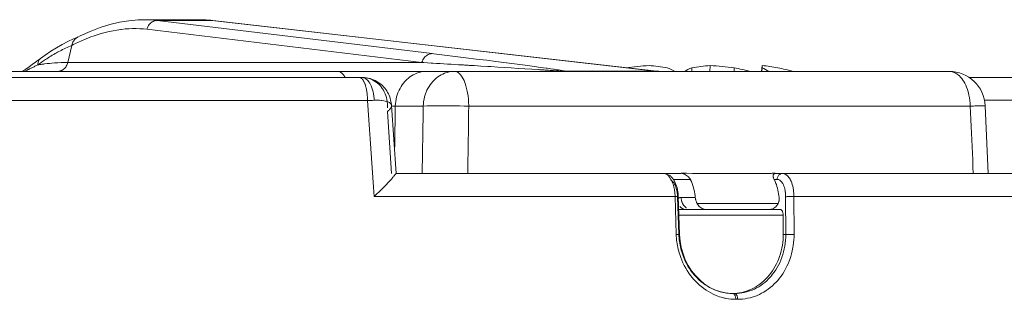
# Model space of a CAD drawing. Header units: inches. Extents: x 0 to 210, y -297 to 0.
# Tile 64 of 76: x 104.59 to 112.78, y -124.63 to -122.3. Entities that reach past the tile are written whole.
import ezdxf

# ---------------------------------------------------------------- set-up
doc = ezdxf.new("R2010")
doc.units = ezdxf.units.IN
doc.header["$MEASUREMENT"] = 0
doc.layers.add('Lag 4', color=7, linetype='Continuous')

msp = doc.modelspace()

# ---------------------------------------------------------------- linework, layer by layer
at = {"layer": 'Lag 4', "color": 7, "lineweight": 9, "true_color": 0xffffff}
for points in [[(105.6265, -122.2973), (105.5716, -122.2988), (105.494, -122.3059), (105.415, -122.3191), (105.3348, -122.3383), (105.2536, -122.3636), (105.1713, -122.3949), (105.0882, -122.4324)], [(105.1969, -122.434), (105.23, -122.4229), (105.2636, -122.4126), (105.2968, -122.4036), (105.3296, -122.3957), (105.3619, -122.389), (105.3939, -122.3834), (105.4254, -122.3789), (105.4318, -122.3781), (105.4631, -122.3749), (105.4941, -122.3727), (105.5248, -122.3716), (105.555, -122.3715), (105.5849, -122.3725), (105.6143, -122.3745), (105.6432, -122.3775)], [(105.6258, -122.2973), (106.0752, -122.2973)], [(105.7302, -122.3035), (105.7216, -122.304), (105.7128, -122.3056), (105.7039, -122.3082), (105.6951, -122.3119), (105.6866, -122.3165), (105.6839, -122.3183), (105.6761, -122.3241), (105.6691, -122.3307), (105.6626, -122.3381), (105.6567, -122.3465), (105.6515, -122.3556), (105.6472, -122.3653), (105.6438, -122.3756), (105.6432, -122.3775)], [(105.7302, -122.3035), (106.1824, -122.3035)], [(105.7302, -122.3035), (108.0179, -122.58)], [(106.0852, -122.2973), (106.0752, -122.2973)], [(106.1241, -122.2985), (106.0852, -122.2973)], [(106.191, -122.304), (106.1633, -122.3012), (106.1241, -122.2985)], [(106.1824, -122.3035), (106.191, -122.304)], [(109.8861, -122.7273), (106.1824, -122.3035)], [(106.191, -122.304), (109.8715, -122.7251)], [(105.0185, -122.5111), (105.0188, -122.5098), (105.0213, -122.5013), (105.0244, -122.4929), (105.0281, -122.4848), (105.0324, -122.477), (105.0374, -122.4696), (105.0422, -122.4636), (105.0483, -122.457), (105.0551, -122.4511), (105.0623, -122.4459), (105.07, -122.4415)], [(105.0756, -122.4389), (105.0325, -122.4573)], [(105.0882, -122.4324), (105.0695, -122.4417)], [(105.6432, -122.3775), (107.9309, -122.654)], [(104.8906, -122.5315), (104.8441, -122.5606)], [(104.9375, -122.5046), (104.8906, -122.5315)], [(104.8918, -122.5728), (104.8985, -122.5691), (104.9108, -122.5624), (104.9233, -122.5558), (104.9291, -122.5528), (104.9416, -122.5464), (104.9542, -122.5401), (104.967, -122.534), (104.9798, -122.528), (104.9926, -122.5222), (105.0055, -122.5166), (105.0185, -122.5111)], [(104.9848, -122.4798), (104.9375, -122.5046)], [(105.0325, -122.4573), (104.9848, -122.4798)], [(104.9852, -122.654), (105.0185, -122.5111)], [(104.8441, -122.5606), (104.798, -122.5917), (104.7573, -122.6213)], [(108.0179, -122.58), (108.0093, -122.5806), (108.0005, -122.5821), (107.9916, -122.5847), (107.9828, -122.5884), (107.9743, -122.5931), (107.9716, -122.5948), (107.9638, -122.6006), (107.9568, -122.6072), (107.9503, -122.6147), (107.9444, -122.623), (107.9392, -122.6321), (107.9349, -122.6419), (107.9315, -122.6521), (107.9309, -122.654)], [(108.0179, -122.58), (108.0305, -122.5816), (108.1188, -122.5923), (108.2071, -122.6031), (108.2953, -122.614), (108.3836, -122.6249), (108.4718, -122.6359), (108.5475, -122.6455), (108.6357, -122.6567), (108.7238, -122.6681), (108.812, -122.6798), (108.9001, -122.6918)], [(104.6896, -122.6714), (104.6635, -122.69), (104.6365, -122.7086)], [(104.6631, -122.7091), (104.6664, -122.7075), (104.6724, -122.7046), (104.6783, -122.7017), (104.681, -122.7004), (104.6869, -122.6975), (104.6929, -122.6946), (104.6988, -122.6917), (104.7048, -122.6888), (104.7108, -122.6859), (104.7167, -122.683), (104.7227, -122.6802)], [(104.7163, -122.6518), (104.6896, -122.6714)], [(104.7574, -122.6212), (104.7163, -122.6518)], [(104.7573, -122.6213), (104.7542, -122.6239), (104.7502, -122.628), (104.7466, -122.6327), (104.7437, -122.6377), (104.7413, -122.6431), (104.7406, -122.6447), (104.739, -122.6503), (104.7379, -122.656), (104.7373, -122.6618), (104.7371, -122.6676), (104.7374, -122.6733)], [(104.9378, -122.7187), (104.9439, -122.7151), (104.9506, -122.7103), (104.9568, -122.7049), (104.9625, -122.6989), (104.9677, -122.6924), (104.9684, -122.6914), (104.9729, -122.6845), (104.9769, -122.6772), (104.9802, -122.6697), (104.983, -122.6619), (104.9852, -122.654)], [(104.9852, -122.654), (107.9309, -122.654)], [(107.9309, -122.654), (107.9466, -122.6549), (107.9772, -122.6568), (108.0078, -122.6586), (108.0228, -122.6595), (108.0534, -122.6613), (108.084, -122.6632), (108.1146, -122.665), (108.1452, -122.6668), (108.1758, -122.6687), (108.2064, -122.6705), (108.237, -122.6724)], [(108.237, -122.6724), (108.2468, -122.6729), (108.2566, -122.6735), (108.2664, -122.6741), (108.2762, -122.6747), (108.286, -122.6753), (108.2958, -122.6759), (108.3056, -122.6765), (108.3154, -122.6771), (108.3252, -122.6777), (108.335, -122.6783)], [(108.335, -122.6783), (108.3658, -122.6801), (108.4224, -122.6836), (108.479, -122.687), (108.5048, -122.6886), (108.5615, -122.6921), (108.618, -122.6955), (108.6746, -122.699), (108.7313, -122.7026), (108.7879, -122.7061), (108.8444, -122.7097), (108.9011, -122.7133)], [(108.9001, -122.6918), (108.9204, -122.6945), (108.9424, -122.6976), (108.9644, -122.7007), (108.9735, -122.702), (108.9955, -122.7052), (109.0038, -122.7064), (109.0258, -122.7097), (109.0328, -122.7108), (109.0547, -122.7142), (109.0686, -122.7164), (109.0818, -122.7186), (109.0943, -122.7208), (109.1055, -122.723), (109.1105, -122.7241), (109.1148, -122.7252), (109.118, -122.7263), (109.119, -122.7267), (109.1194, -122.7273)], [(110.1769, -122.6983), (110.1756, -122.7281)], [(110.3287, -122.6791), (110.3267, -122.7281)], [(110.529, -122.6983), (110.5277, -122.7281)], [(110.7615, -122.6791), (110.7559, -122.7281)], [(110.7618, -122.6983), (110.7583, -122.7281)], [(110.7615, -122.6791), (110.7616, -122.681), (110.7617, -122.6829), (110.7617, -122.6829), (110.7618, -122.6849), (110.7618, -122.6868), (110.7618, -122.6887), (110.7618, -122.6906), (110.7618, -122.6926), (110.7618, -122.6945), (110.7618, -122.6964), (110.7618, -122.6983)], [(99.3532, -122.7781), (107.4283, -122.7781)], [(103.2268, -122.7281), (112.3177, -122.7281)], [(104.6365, -122.7086), (104.6101, -122.726)], [(104.6101, -122.726), (104.6101, -122.726)], [(104.648, -122.7166), (104.6495, -122.7159), (104.651, -122.7151), (104.6525, -122.7144), (104.654, -122.7136), (104.6556, -122.7129), (104.6571, -122.7121), (104.6586, -122.7114), (104.6601, -122.7106), (104.6616, -122.7099), (104.6631, -122.7091)], [(104.901, -122.7281), (104.9048, -122.728), (104.9086, -122.7277), (104.9124, -122.7272), (104.9162, -122.7265), (104.92, -122.7256), (104.9237, -122.7246), (104.9273, -122.7234), (104.9309, -122.722), (104.9344, -122.7204), (104.9378, -122.7187)], [(107.2319, -122.7281), (107.2379, -122.7286), (107.2441, -122.7302), (107.2506, -122.7328), (107.2573, -122.7366), (107.263, -122.7408), (107.2671, -122.7443), (107.2727, -122.7501), (107.2777, -122.7563), (107.2785, -122.7573), (107.2832, -122.7639), (107.2875, -122.7706), (107.2915, -122.7776)], [(107.4099, -122.7781), (107.4145, -122.7786), (107.4194, -122.7802), (107.4244, -122.7828), (107.4297, -122.7867), (107.4343, -122.7911), (107.4382, -122.7957), (107.4425, -122.8019), (107.4462, -122.8083), (107.448, -122.8117), (107.4513, -122.8184), (107.4543, -122.8253), (107.457, -122.8323)], [(107.5554, -122.8114), (107.5423, -122.8044), (107.5287, -122.7981), (107.5146, -122.7927), (107.5, -122.788), (107.485, -122.7842), (107.4696, -122.7813), (107.4539, -122.7793), (107.4378, -122.7783), (107.4283, -122.7781)], [(107.4283, -122.7781), (107.4295, -122.7781), (107.4338, -122.7784), (107.438, -122.779), (107.441, -122.7796), (107.4451, -122.7807), (107.4491, -122.7821), (107.4531, -122.7837), (107.4569, -122.7856), (107.4607, -122.7877), (107.4643, -122.7901), (107.4677, -122.7926)], [(107.9711, -122.7281), (107.956, -122.7286), (107.9407, -122.7302), (107.9253, -122.7328), (107.91, -122.7365), (107.8949, -122.7412), (107.8877, -122.7438), (107.8732, -122.75), (107.8591, -122.757), (107.8453, -122.7651), (107.8318, -122.7742), (107.8188, -122.7843), (107.8062, -122.7953), (107.7942, -122.8072), (107.7895, -122.8123), (107.7784, -122.8254), (107.7679, -122.8393), (107.7582, -122.854), (107.7493, -122.8694), (107.7411, -122.8854), (107.7338, -122.9021), (107.7323, -122.9061), (107.7261, -122.9234), (107.7209, -122.9412), (107.7166, -122.9595), (107.7133, -122.978), (107.7111, -122.9968), (107.7099, -123.0156), (107.7098, -123.0177)], [(108.2033, -122.7281), (108.1882, -122.7286), (108.1728, -122.7302), (108.1575, -122.7328), (108.1422, -122.7365), (108.1271, -122.7412), (108.1199, -122.7438), (108.1053, -122.75), (108.0913, -122.757), (108.0775, -122.7651), (108.064, -122.7742), (108.051, -122.7843), (108.0384, -122.7953), (108.0264, -122.8072), (108.0217, -122.8123), (108.0106, -122.8254), (108.0001, -122.8393), (107.9904, -122.854), (107.9815, -122.8694), (107.9733, -122.8854), (107.966, -122.9021), (107.9644, -122.9061), (107.9583, -122.9234), (107.9531, -122.9412), (107.9488, -122.9595), (107.9455, -122.978), (107.9433, -122.9968), (107.9421, -123.0157), (107.942, -123.0177)], [(108.2033, -122.7281), (108.2099, -122.7286), (108.2168, -122.7302), (108.2239, -122.7328), (108.2257, -122.7336), (108.2326, -122.7376), (108.2395, -122.7426), (108.2464, -122.749), (108.2474, -122.75), (108.2546, -122.7581), (108.2617, -122.7676), (108.2674, -122.7765), (108.2746, -122.7893), (108.2814, -122.8037), (108.2851, -122.8123), (108.2918, -122.8301), (108.2979, -122.849), (108.3033, -122.8694), (108.3082, -122.8916), (108.3109, -122.9061), (108.3149, -122.9319), (108.3178, -122.9584), (108.3199, -122.9855), (108.3209, -123.0132), (108.321, -123.0177)], [(108.9011, -122.7133), (108.9052, -122.7136), (108.913, -122.7141), (108.9209, -122.7146), (108.9246, -122.7148), (108.9324, -122.7153), (108.9403, -122.7158), (108.9482, -122.7163), (108.956, -122.7168), (108.9639, -122.7174), (108.9717, -122.7179), (108.9796, -122.7184)], [(108.9796, -122.7184), (108.9842, -122.7187), (108.997, -122.7195), (109.0099, -122.7204), (109.0227, -122.7212), (109.0356, -122.7221), (109.0484, -122.723), (109.055, -122.7235), (109.0678, -122.7244), (109.0807, -122.7253), (109.0822, -122.7254), (109.0951, -122.7264), (109.1079, -122.7276)], [(109.8861, -122.7273), (109.1194, -122.7273)], [(109.8731, -122.7253), (109.869, -122.7248)], [(109.8715, -122.7251), (109.8718, -122.7252), (109.8733, -122.7253), (109.8747, -122.7255), (109.8763, -122.7257), (109.8763, -122.7257), (109.8778, -122.7259), (109.8793, -122.7261), (109.8807, -122.7262), (109.8814, -122.7263), (109.8827, -122.7265), (109.8846, -122.7268), (109.8858, -122.727), (109.8862, -122.7271), (109.8861, -122.7273)], [(109.9232, -122.7281), (109.9196, -122.7281), (109.9173, -122.728), (109.915, -122.728), (109.9126, -122.7279), (109.9103, -122.7279), (109.9079, -122.7278), (109.9055, -122.7277), (109.9031, -122.7276), (109.9007, -122.7275), (109.8983, -122.7273), (109.8958, -122.7272), (109.8933, -122.727), (109.8908, -122.7269), (109.8882, -122.7267), (109.8857, -122.7265), (109.8832, -122.7263), (109.8807, -122.7261), (109.8781, -122.7258), (109.8756, -122.7256), (109.8731, -122.7253)], [(112.3177, -122.7281), (112.3277, -122.7286), (112.338, -122.7302), (112.3483, -122.7328), (112.351, -122.7336), (112.3611, -122.7376), (112.3711, -122.7425), (112.3812, -122.7486), (112.3831, -122.75), (112.393, -122.7574), (112.4026, -122.766), (112.4122, -122.7758), (112.4129, -122.7765), (112.4222, -122.7878), (112.4313, -122.8002), (112.4391, -122.8123), (112.4475, -122.8273), (112.4554, -122.8433), (112.4626, -122.8604), (112.4692, -122.8785), (112.4751, -122.8979), (112.4773, -122.9061), (112.4822, -122.9272), (112.4862, -122.9488), (112.4892, -122.9709), (112.4912, -122.9935), (112.4923, -123.0165), (112.4923, -123.0177)], [(112.4824, -122.7781), (116.3884, -122.7781)], [(107.457, -122.8323), (107.4578, -122.8346), (107.4606, -122.843), (107.4632, -122.8516), (107.4649, -122.8578), (107.467, -122.8664), (107.4689, -122.8752), (107.4706, -122.8839), (107.4721, -122.8927), (107.4735, -122.9015), (107.4747, -122.9103), (107.4757, -122.9192)], [(107.4677, -122.7926), (107.4755, -122.7991), (107.4829, -122.8067), (107.49, -122.8155), (107.4967, -122.8254), (107.5031, -122.8367), (107.5092, -122.8494), (107.5149, -122.8637), (107.5154, -122.8651), (107.5208, -122.8814), (107.5252, -122.8983), (107.5287, -122.9158), (107.5314, -122.9341), (107.5331, -122.9531), (107.5338, -122.9689)], [(107.4791, -122.7844), (107.4931, -122.7885), (107.5069, -122.7936), (107.5205, -122.7997), (107.5243, -122.8016), (107.5372, -122.8089), (107.5495, -122.817), (107.5611, -122.826), (107.5722, -122.8358), (107.5827, -122.8465), (107.5925, -122.8579), (107.6014, -122.8701), (107.6033, -122.8729), (107.6112, -122.8857), (107.6185, -122.8994), (107.6249, -122.9139), (107.6307, -122.9292), (107.6355, -122.9452), (107.6359, -122.9464), (107.6398, -122.9631), (107.6428, -122.9804), (107.6448, -122.9981), (107.6459, -123.0163), (107.6459, -123.0308)], [(107.646, -122.9027), (107.6388, -122.8907), (107.6308, -122.8791), (107.6221, -122.8678), (107.6127, -122.857), (107.6025, -122.8466), (107.5916, -122.8368), (107.5802, -122.8277), (107.5681, -122.8192), (107.5554, -122.8114)], [(107.4757, -122.9192), (107.4759, -122.9221), (107.4764, -122.9272), (107.4769, -122.9324), (107.4773, -122.9376), (107.4776, -122.9428), (107.4779, -122.948), (107.4782, -122.9532), (107.4784, -122.9584), (107.4784, -122.9607), (107.4786, -122.9659), (107.4787, -122.9711)], [(107.6782, -123.0121), (107.6775, -123.0038), (107.676, -122.9911), (107.6738, -122.9783), (107.671, -122.9655), (107.6674, -122.9527), (107.6632, -122.94), (107.6582, -122.9274), (107.6525, -122.9149), (107.646, -122.9027)], [(104.009, -122.9711), (107.4787, -122.9711)], [(107.5328, -123.7711), (107.5274, -123.6911), (107.522, -123.6111), (107.5166, -123.5311), (107.5112, -123.4511), (107.5057, -123.3711), (107.5003, -123.2911), (107.4949, -123.2111), (107.4895, -123.1311), (107.4841, -123.0511), (107.4787, -122.9711)], [(107.5338, -122.9689), (107.5452, -122.9686), (107.5613, -122.9685), (107.5774, -122.9689), (107.5934, -122.9699), (107.5975, -122.9703), (107.6131, -122.9723), (107.6267, -122.9748), (107.6389, -122.978), (107.647, -122.9808), (107.6555, -122.9844), (107.6621, -122.9882), (107.6676, -122.9923), (107.6683, -122.993), (107.6723, -122.9972), (107.6752, -123.0015), (107.6755, -123.0021), (107.6774, -123.007), (107.6782, -123.0118)], [(107.6782, -123.0119), (107.678, -123.017), (107.6768, -123.0224), (107.6746, -123.0282), (107.6735, -123.0303), (107.6701, -123.0359), (107.6665, -123.0408), (107.6625, -123.0456), (107.6581, -123.0501), (107.6535, -123.0544), (107.6488, -123.0585), (107.644, -123.0624)], [(107.6782, -123.0118), (107.7161, -123.5781)], [(107.7078, -123.1473), (107.7098, -123.0177)], [(107.7098, -123.0177), (107.942, -123.0177)], [(107.942, -123.0177), (107.9411, -123.0737), (107.9403, -123.1297), (107.9395, -123.1858), (107.9386, -123.2418), (107.9378, -123.2979), (107.9369, -123.3539), (107.9361, -123.41), (107.9352, -123.466), (107.9344, -123.5221), (107.9335, -123.5781)], [(107.942, -123.0177), (107.9749, -123.016), (108.0118, -123.015), (108.0311, -123.0146), (108.069, -123.0142), (108.1069, -123.0141), (108.1315, -123.0141), (108.1694, -123.0144), (108.2073, -123.0148), (108.2452, -123.0155), (108.2831, -123.0165), (108.321, -123.0177)], [(108.321, -123.0177), (108.3201, -123.0737), (108.3193, -123.1297), (108.3184, -123.1858), (108.3175, -123.2418), (108.3167, -123.2979), (108.3158, -123.3539), (108.3149, -123.41), (108.3141, -123.466), (108.3132, -123.5221), (108.3123, -123.5781)], [(108.321, -123.0177), (112.4923, -123.0177)], [(112.4923, -123.0177), (112.4948, -123.0176), (112.5073, -123.0171), (112.5198, -123.0166), (112.532, -123.0162), (112.5445, -123.0157), (112.5537, -123.0154), (112.5662, -123.015), (112.5717, -123.0149), (112.5842, -123.0145), (112.5861, -123.0145), (112.5986, -123.0142), (112.6089, -123.0141), (112.6126, -123.0141), (112.6152, -123.0141), (112.6168, -123.0142), (112.617, -123.0142), (112.6173, -123.0144)], [(112.4923, -123.0177), (112.4949, -123.0737), (112.4975, -123.1297), (112.5001, -123.1858), (112.5026, -123.2418), (112.5052, -123.2979), (112.5078, -123.3539), (112.5104, -123.41), (112.513, -123.466), (112.5156, -123.5221), (112.5181, -123.5781)], [(112.6111, -122.9677), (112.9244, -122.9677)], [(112.6432, -123.5781), (112.6174, -123.0144)], [(107.644, -123.0624), (107.6785, -123.5781)], [(107.7039, -123.3963), (107.7043, -123.3714), (107.7047, -123.3465), (107.7051, -123.3216), (107.7055, -123.2967), (107.7058, -123.2718), (107.7062, -123.2469), (107.7066, -123.222), (107.707, -123.1971), (107.7074, -123.1722), (107.7078, -123.1473)], [(107.7161, -123.5781), (107.7158, -123.5784), (107.7151, -123.5794), (107.7139, -123.581), (107.7122, -123.5831), (107.7076, -123.5889), (107.7066, -123.5902), (107.7014, -123.5966), (107.699, -123.5995), (107.6937, -123.6058), (107.6901, -123.6101), (107.6848, -123.6163), (107.6797, -123.6221), (107.6743, -123.6283), (107.6688, -123.6344), (107.6634, -123.6404)], [(107.7161, -123.5781), (108.3123, -123.5781)], [(108.3123, -123.5781), (109.6993, -123.5781)], [(109.6993, -123.5781), (109.9311, -123.5781)], [(109.9311, -123.5781), (110.0859, -123.5781)], [(109.9516, -123.5798), (109.9504, -123.5795), (109.9492, -123.5792), (109.948, -123.579), (109.9467, -123.5787), (109.9455, -123.5785), (109.9443, -123.5784), (109.943, -123.5783), (109.9418, -123.5782), (109.9405, -123.5781), (109.9393, -123.5781)], [(109.9972, -123.6179), (109.9941, -123.6134), (109.9905, -123.6086), (109.9867, -123.6039), (109.9863, -123.6035), (109.9822, -123.599), (109.9777, -123.5948), (109.973, -123.5908), (109.968, -123.5873), (109.9628, -123.5842), (109.9573, -123.5817), (109.9516, -123.5798)], [(110.0132, -123.6148), (110.0132, -123.6147), (110.0085, -123.6097), (110.0035, -123.6048), (109.9983, -123.6003), (109.9929, -123.5961), (109.9871, -123.5922), (109.9812, -123.5888), (109.975, -123.5858), (109.9685, -123.5832), (109.962, -123.5812), (109.9552, -123.5796)], [(110.0867, -123.5768), (110.1243, -123.5769), (110.1337, -123.577), (110.181, -123.5774), (110.2004, -123.5776), (110.2753, -123.5782), (110.332, -123.5785), (110.4069, -123.5788), (110.4818, -123.5789), (110.5568, -123.5788), (110.6114, -123.5786), (110.6863, -123.5782), (110.7612, -123.5777), (110.8362, -123.5771)], [(110.0867, -123.5768), (110.0941, -123.5782), (110.1033, -123.5806), (110.1124, -123.5837), (110.116, -123.5852), (110.1248, -123.5895), (110.1333, -123.5945), (110.1412, -123.6002), (110.1486, -123.6066), (110.1551, -123.6135), (110.1604, -123.6207), (110.1647, -123.6281)], [(110.8619, -123.6281), (110.8616, -123.6275), (110.8592, -123.6223), (110.8571, -123.617), (110.8553, -123.6116), (110.8545, -123.6086), (110.8534, -123.603), (110.8529, -123.5973), (110.853, -123.5933), (110.8539, -123.5891), (110.8554, -123.5857), (110.8577, -123.5829), (110.8611, -123.5803), (110.8655, -123.5782), (110.8656, -123.5781)], [(110.8619, -123.5781), (110.9304, -123.5781)], [(110.8656, -123.5781), (110.8661, -123.578), (110.8665, -123.5778), (110.867, -123.5777), (110.8674, -123.5775), (110.8678, -123.5774), (110.8683, -123.5773), (110.8687, -123.5771), (110.8692, -123.577), (110.8696, -123.5769), (110.8701, -123.5768)], [(110.9304, -123.5781), (110.9244, -123.5786), (110.9183, -123.5802), (110.9133, -123.5822), (110.9078, -123.5854), (110.9027, -123.5894), (110.9017, -123.5904), (110.8975, -123.5952), (110.8939, -123.6005), (110.8911, -123.6062), (110.889, -123.6122), (110.8875, -123.6183)], [(110.9304, -123.5781), (112.9289, -123.5781)], [(110.9304, -123.5781), (110.937, -123.5786), (110.9439, -123.5802), (110.951, -123.5828), (110.9583, -123.5866), (110.9655, -123.5915), (110.967, -123.5927), (110.9738, -123.5988), (110.9782, -123.6035), (110.9839, -123.6106), (110.9891, -123.6182), (110.9937, -123.6262), (110.998, -123.6343)], [(107.6634, -123.6404), (107.6608, -123.6432), (107.6483, -123.6568), (107.6357, -123.6702), (107.6255, -123.6809), (107.6126, -123.6942), (107.5996, -123.7073), (107.5865, -123.7203), (107.5732, -123.7332), (107.5599, -123.746), (107.5464, -123.7586), (107.5328, -123.7711)], [(110.0329, -123.7211), (110.0315, -123.7127), (110.0294, -123.7019), (110.027, -123.6912), (110.0264, -123.6888), (110.0236, -123.6782), (110.0204, -123.6676), (110.0167, -123.6572), (110.0126, -123.647), (110.008, -123.637), (110.0029, -123.6273), (109.9972, -123.6179)], [(110.0019, -123.6324), (110.0028, -123.6329), (110.0037, -123.6334), (110.0046, -123.634), (110.0056, -123.6345), (110.0064, -123.6351), (110.0073, -123.6358), (110.0082, -123.6364), (110.009, -123.637), (110.0098, -123.6377), (110.0107, -123.6383)], [(110.0107, -123.6383), (110.0169, -123.6442), (110.0228, -123.6511), (110.0285, -123.6592), (110.0327, -123.6664), (110.0375, -123.6761), (110.0402, -123.6823), (110.044, -123.6923), (110.0473, -123.7024), (110.05, -123.7127), (110.0523, -123.723), (110.0543, -123.7334)], [(110.0359, -123.6492), (110.0349, -123.6471), (110.0329, -123.6435), (110.0309, -123.6399), (110.03, -123.6383), (110.0279, -123.6348), (110.0256, -123.6313), (110.0233, -123.6279), (110.0209, -123.6245), (110.0184, -123.6212), (110.0159, -123.618), (110.0132, -123.6148)], [(110.0233, -123.6281), (110.1647, -123.6281)], [(110.0585, -123.7185), (110.0576, -123.714), (110.0561, -123.7069), (110.0544, -123.6998), (110.0537, -123.6971), (110.0518, -123.69), (110.0496, -123.683), (110.0473, -123.6761), (110.0448, -123.6692), (110.0421, -123.6624), (110.0391, -123.6558), (110.0359, -123.6492)], [(110.1647, -123.6281), (110.1666, -123.632), (110.1731, -123.6461), (110.1789, -123.6606), (110.1827, -123.6713), (110.1875, -123.6861), (110.1918, -123.7011), (110.1955, -123.7163), (110.1988, -123.7316), (110.2015, -123.747), (110.2038, -123.7625), (110.2057, -123.778)], [(110.8619, -123.6273), (110.8867, -123.6273)], [(110.8619, -123.6281), (110.8638, -123.6319), (110.8702, -123.6461), (110.876, -123.6606), (110.8799, -123.6713), (110.8847, -123.6861), (110.8889, -123.7011), (110.8927, -123.7163), (110.8959, -123.7316), (110.8987, -123.747), (110.901, -123.7625), (110.9029, -123.778)], [(110.8963, -123.6286), (110.8954, -123.6283), (110.8944, -123.6281), (110.8935, -123.6279), (110.8925, -123.6277), (110.8915, -123.6276), (110.8906, -123.6275), (110.8896, -123.6274), (110.8886, -123.6273), (110.8876, -123.6273), (110.8867, -123.6273)], [(110.9547, -123.7334), (110.9544, -123.7313), (110.9523, -123.719), (110.9497, -123.7068), (110.9465, -123.6948), (110.943, -123.6844), (110.9384, -123.6732), (110.9332, -123.6629), (110.9311, -123.6592), (110.9255, -123.6509), (110.9198, -123.644), (110.914, -123.6384), (110.9082, -123.634), (110.9023, -123.6308), (110.8963, -123.6286)], [(110.998, -123.6343), (111.002, -123.643), (111.0073, -123.656), (111.0118, -123.6694), (111.0156, -123.683), (111.0187, -123.6968), (111.0196, -123.7011), (111.022, -123.715), (111.0238, -123.729), (111.0251, -123.743), (111.026, -123.7571), (111.0263, -123.7711)], [(107.5328, -123.7711), (110.0399, -123.7711)], [(110.0373, -123.7711), (110.0376, -123.7711), (110.0403, -123.7711), (110.043, -123.771), (110.0457, -123.771), (110.0484, -123.771), (110.0489, -123.771), (110.0516, -123.7709), (110.0543, -123.7709), (110.057, -123.7709), (110.0574, -123.7709), (110.0601, -123.771), (110.0624, -123.771), (110.0638, -123.7711), (110.0639, -123.7711), (110.0642, -123.7713)], [(110.0373, -123.7711), (110.0476, -124.086)], [(110.0642, -123.7713), (110.0639, -123.7714), (110.0638, -123.7714), (110.0632, -123.7715), (110.0626, -123.7716), (110.0624, -123.7716), (110.0618, -123.7717), (110.0612, -123.7718), (110.0606, -123.7718), (110.0599, -123.7719), (110.0593, -123.7719), (110.0586, -123.772), (110.058, -123.772)], [(110.0682, -124.0868), (110.058, -123.772)], [(110.0642, -123.7713), (110.0744, -124.0861)], [(110.0646, -123.7836), (110.0664, -123.7828), (110.0681, -123.782), (110.0699, -123.7813), (110.0717, -123.7807), (110.0735, -123.7801), (110.0754, -123.7796), (110.0772, -123.7791), (110.0791, -123.7787), (110.081, -123.7784), (110.0829, -123.7782)], [(110.0878, -123.778), (110.2057, -123.778)], [(110.0878, -123.778), (110.0879, -123.7831), (110.0883, -123.7883), (110.0889, -123.7934), (110.0897, -123.7985), (110.0908, -123.8036), (110.0921, -123.8087), (110.0936, -123.8136), (110.0953, -123.8185), (110.0973, -123.8233), (110.0995, -123.8279)], [(110.0995, -123.8279), (110.1006, -123.8302), (110.1018, -123.8324), (110.1031, -123.8345), (110.1044, -123.8366), (110.1058, -123.8387), (110.1072, -123.8408), (110.1086, -123.8428), (110.1102, -123.8448), (110.1117, -123.8468), (110.1133, -123.8487)], [(110.2057, -123.778), (110.2064, -123.7832), (110.2072, -123.7884), (110.2083, -123.7936), (110.2095, -123.7987), (110.2109, -123.8038), (110.2125, -123.8089), (110.2143, -123.8138), (110.2163, -123.8187), (110.2185, -123.8235), (110.2209, -123.8282)], [(110.2209, -123.8282), (110.8944, -123.8282)], [(110.2209, -123.8282), (110.2217, -123.8298), (110.2267, -123.8379), (110.2324, -123.8456), (110.2389, -123.8527), (110.246, -123.8591), (110.2536, -123.8646), (110.2618, -123.8693), (110.2625, -123.8696), (110.2711, -123.8733), (110.28, -123.8759), (110.2888, -123.8774), (110.2974, -123.8779)], [(110.8203, -123.8779), (110.8271, -123.8776), (110.8347, -123.8765), (110.8422, -123.8747), (110.8494, -123.8721), (110.8564, -123.8688), (110.8572, -123.8684), (110.8637, -123.8644), (110.8699, -123.8598), (110.8756, -123.8547), (110.8808, -123.8491), (110.8856, -123.8431)], [(110.9003, -123.8123), (110.9012, -123.8089), (110.9019, -123.8056), (110.9024, -123.8021), (110.9029, -123.7987), (110.9032, -123.7952), (110.9034, -123.7918), (110.9035, -123.7883), (110.9034, -123.7848), (110.9032, -123.7814), (110.9029, -123.778)], [(111.0263, -123.7711), (111.0224, -123.7711), (111.0154, -123.771), (111.0085, -123.7709), (111.0016, -123.7709), (110.9947, -123.771), (110.9878, -123.771), (110.9848, -123.771), (110.9779, -123.7711), (110.971, -123.7713), (110.9641, -123.7716), (110.9572, -123.772)], [(110.9572, -123.772), (110.9578, -124.0868)], [(111.0238, -123.7711), (113.2006, -123.7711)], [(111.0269, -124.086), (111.0263, -123.7711)], [(110.2974, -123.8781), (110.0677, -123.8781)], [(110.0693, -123.9264), (110.9368, -123.9264)], [(110.0762, -123.8526), (110.079, -123.8553), (110.0818, -123.858), (110.0848, -123.8605), (110.0878, -123.863), (110.0908, -123.8654), (110.094, -123.8677), (110.0972, -123.8699), (110.1005, -123.8719), (110.1039, -123.8739), (110.1073, -123.8758)], [(110.1133, -123.8487), (110.115, -123.8504), (110.1166, -123.8522), (110.1183, -123.8539), (110.12, -123.8556), (110.1218, -123.8572), (110.1237, -123.8588), (110.1255, -123.8603), (110.1275, -123.8618), (110.1294, -123.8632), (110.1314, -123.8646)], [(110.175, -123.8779), (110.8203, -123.8779)], [(110.9133, -123.8781), (110.8203, -123.8781)], [(110.9368, -123.9264), (110.9368, -123.9248), (110.9365, -123.9191), (110.9359, -123.9134), (110.935, -123.9078), (110.9339, -123.9029), (110.9323, -123.8975), (110.9299, -123.8922), (110.9297, -123.8918), (110.9266, -123.8867), (110.9232, -123.8828), (110.9199, -123.8801), (110.9166, -123.8786), (110.9133, -123.8781)], [(110.937, -124.0868), (110.9368, -123.9264)], [(110.0723, -124.2397), (110.0681, -124.2247), (110.0643, -124.2096), (110.0608, -124.1944), (110.0577, -124.179), (110.0548, -124.1637), (110.0548, -124.1636), (110.0523, -124.1482), (110.0501, -124.1327), (110.0483, -124.1171), (110.047, -124.1016), (110.0463, -124.086)], [(110.0476, -124.086), (110.0499, -124.0859), (110.0526, -124.0859), (110.0552, -124.0858), (110.0579, -124.0858), (110.0587, -124.0858), (110.0614, -124.0858), (110.0641, -124.0857), (110.0667, -124.0858), (110.0674, -124.0858), (110.0701, -124.0858), (110.0725, -124.0859), (110.0739, -124.086), (110.074, -124.086), (110.0743, -124.0861)], [(110.0743, -124.0861), (110.074, -124.0864), (110.0734, -124.0865), (110.0726, -124.0864), (110.0725, -124.0864), (110.0718, -124.0864), (110.0711, -124.0865), (110.0705, -124.0865), (110.0699, -124.0866), (110.0694, -124.0867), (110.0688, -124.0868), (110.0682, -124.0868)], [(110.0682, -124.0868), (110.0689, -124.1015), (110.07, -124.1161), (110.0715, -124.1307), (110.0734, -124.1453), (110.0757, -124.1598), (110.0783, -124.1743), (110.0813, -124.1887), (110.0847, -124.203), (110.0885, -124.2172), (110.0926, -124.2312)], [(110.0888, -124.1961), (110.0792, -124.1432), (110.0744, -124.0861)], [(110.9578, -124.0868), (110.9575, -124.1107), (110.9561, -124.135), (110.9536, -124.1592), (110.9502, -124.1832), (110.9457, -124.2069), (110.9403, -124.2302), (110.9339, -124.2531), (110.9265, -124.2755), (110.9253, -124.2788), (110.917, -124.3006), (110.9077, -124.3219), (110.8975, -124.3425), (110.8865, -124.3625), (110.8748, -124.3817), (110.8623, -124.4002), (110.8491, -124.4178), (110.8353, -124.4347), (110.8297, -124.441), (110.8149, -124.4568), (110.7995, -124.4717), (110.7835, -124.4856), (110.767, -124.4987), (110.7501, -124.5107), (110.7329, -124.5218), (110.7153, -124.5318), (110.6975, -124.5409), (110.6791, -124.549), (110.6603, -124.5561), (110.641, -124.5624), (110.6316, -124.565), (110.612, -124.5697), (110.5922, -124.5734), (110.5724, -124.576), (110.5527, -124.5776), (110.5332, -124.5781)], [(110.937, -124.0868), (110.9368, -124.1038), (110.9356, -124.1281), (110.9334, -124.1523), (110.9301, -124.1763), (110.9258, -124.2001), (110.9205, -124.2234), (110.9143, -124.2464), (110.9071, -124.2688), (110.9003, -124.2875), (110.8914, -124.3091), (110.8816, -124.3301), (110.871, -124.3504), (110.8596, -124.37), (110.8474, -124.389), (110.8345, -124.4071), (110.8209, -124.4245), (110.8201, -124.4255), (110.8057, -124.442), (110.7907, -124.4577), (110.7751, -124.4725), (110.759, -124.4864), (110.7424, -124.4994), (110.7254, -124.5113), (110.708, -124.5223), (110.6903, -124.5323), (110.6721, -124.5413), (110.6533, -124.5495), (110.6505, -124.5506), (110.6312, -124.5577), (110.6118, -124.5637), (110.5921, -124.5687), (110.5724, -124.5726), (110.5527, -124.5755), (110.5332, -124.5773)], [(111.0281, -124.086), (111.0277, -124.1082), (111.0261, -124.1315), (111.0235, -124.1559), (111.0197, -124.1818), (111.018, -124.1918), (111.0175, -124.1945), (111.0122, -124.2212), (111.0061, -124.2466), (110.9994, -124.2706), (110.9919, -124.2935), (110.9869, -124.3072), (110.9779, -124.3295), (110.9679, -124.3513), (110.9571, -124.3726), (110.9454, -124.3933), (110.9329, -124.4133), (110.9196, -124.4326), (110.9056, -124.4511), (110.8909, -124.4687), (110.8788, -124.4822), (110.8629, -124.4985), (110.8465, -124.5138), (110.8295, -124.5282), (110.8121, -124.5417), (110.7942, -124.5541), (110.776, -124.5656), (110.7575, -124.576), (110.7387, -124.5855), (110.7195, -124.594), (110.6997, -124.6015), (110.6795, -124.6082), (110.6612, -124.6132), (110.6405, -124.618), (110.6196, -124.6216), (110.5988, -124.6243), (110.578, -124.6259), (110.5575, -124.6264)], [(110.9578, -124.0868), (110.937, -124.0868)], [(111.0269, -124.086), (111.0229, -124.0859), (111.016, -124.0858), (111.0091, -124.0858), (111.0022, -124.0858), (110.9953, -124.0858), (110.9884, -124.0858), (110.9854, -124.0859), (110.9785, -124.086), (110.9716, -124.0861), (110.9647, -124.0864), (110.9578, -124.0868)], [(110.3535, -124.5831), (110.334, -124.5733), (110.3147, -124.5624), (110.2957, -124.5504), (110.277, -124.5375), (110.2587, -124.5235), (110.2409, -124.5086), (110.2236, -124.4928), (110.2069, -124.476), (110.1909, -124.4585), (110.1801, -124.4458), (110.1654, -124.4271), (110.1514, -124.4076), (110.1381, -124.3874), (110.1256, -124.3664), (110.1139, -124.3448), (110.1032, -124.3226), (110.0933, -124.3), (110.0843, -124.2768), (110.0764, -124.2533), (110.0723, -124.2397)], [(110.3653, -124.5461), (110.3219, -124.5243), (110.2806, -124.4972), (110.2419, -124.4653), (110.2064, -124.4288), (110.1744, -124.3883), (110.1463, -124.3443), (110.1226, -124.2971), (110.1033, -124.2476), (110.0888, -124.1961)], [(110.0926, -124.2312), (110.0954, -124.24), (110.1035, -124.2631), (110.1124, -124.2857), (110.1222, -124.3076), (110.1328, -124.3288), (110.1442, -124.3493), (110.1563, -124.369), (110.1692, -124.3879), (110.1826, -124.4059), (110.1967, -124.423), (110.2116, -124.4394), (110.22, -124.4481), (110.2361, -124.4634), (110.2528, -124.478), (110.2702, -124.4917), (110.288, -124.5044), (110.3062, -124.5162), (110.3248, -124.527), (110.3437, -124.5367), (110.3627, -124.5454)], [(110.3627, -124.5454), (110.3694, -124.5482), (110.3819, -124.5531), (110.3946, -124.5576), (110.4006, -124.5595), (110.4135, -124.5634), (110.4266, -124.5668), (110.4397, -124.5698), (110.453, -124.5724), (110.4663, -124.5745), (110.4797, -124.5761), (110.4931, -124.5773)], [(110.4104, -124.5624), (110.3653, -124.5461)], [(110.4566, -124.573), (110.4104, -124.5624)], [(110.5036, -124.5778), (110.4566, -124.573)], [(110.5166, -124.5781), (110.5036, -124.5778)], [(110.5332, -124.5781), (110.5081, -124.5781)], [(110.5223, -124.579), (110.5219, -124.5788), (110.5215, -124.5787), (110.5211, -124.5786), (110.5207, -124.5785), (110.5202, -124.5784), (110.5198, -124.5783), (110.5194, -124.5782), (110.519, -124.5782), (110.5185, -124.5781), (110.5181, -124.5781)], [(110.5423, -124.6264), (110.5421, -124.6216), (110.5417, -124.6163), (110.5409, -124.6111), (110.5399, -124.6059), (110.5384, -124.6007), (110.5364, -124.5956), (110.5353, -124.5929), (110.5325, -124.588), (110.5293, -124.5839), (110.5259, -124.5809), (110.5223, -124.579)], [(110.5332, -124.5781), (110.5363, -124.5786), (110.5397, -124.5801), (110.5409, -124.5808), (110.5444, -124.5838), (110.5464, -124.5861), (110.5491, -124.5903), (110.5513, -124.5948), (110.5527, -124.5984), (110.5542, -124.6031), (110.5553, -124.6079), (110.5562, -124.6127), (110.5569, -124.6176)], [(110.5423, -124.6264), (110.5575, -124.6264)]]:
    msp.add_lwpolyline(points, dxfattribs=at)
for points in [[(105.7302, -122.3035), (105.6958, -122.2994), (105.6612, -122.2973), (105.6265, -122.2973)], [(106.1525, -122.3005), (106.1267, -122.2984), (106.101, -122.2973), (106.0752, -122.2973)], [(106.1824, -122.3035), (106.1725, -122.3024), (106.1625, -122.3014), (106.1525, -122.3005)], [(105.1969, -122.434), (105.1702, -122.4434), (105.1438, -122.4536), (105.1178, -122.4646)], [(105.1178, -122.4646), (105.0842, -122.4789), (105.0511, -122.4944), (105.0185, -122.5111)], [(104.8918, -122.5728), (104.86, -122.5907), (104.8288, -122.6098), (104.7985, -122.6302)], [(104.7374, -122.6732), (104.7325, -122.6756), (104.7276, -122.6779), (104.7227, -122.6802)], [(104.7678, -122.6513), (104.7576, -122.6585), (104.7474, -122.6659), (104.7374, -122.6733)], [(104.7647, -122.6693), (104.7555, -122.6705), (104.7465, -122.6719), (104.7374, -122.6733)], [(104.792, -122.6657), (104.7829, -122.6668), (104.7737, -122.668), (104.7647, -122.6693)], [(104.7985, -122.6302), (104.7882, -122.6371), (104.7779, -122.6441), (104.7678, -122.6513)], [(104.8744, -122.6578), (104.8469, -122.6597), (104.8194, -122.6624), (104.792, -122.6657)], [(104.9852, -122.654), (104.9482, -122.654), (104.9113, -122.6553), (104.8744, -122.6578)], [(109.8206, -122.6791), (109.7565, -122.6835), (109.6924, -122.6896), (109.6286, -122.6973)], [(109.9725, -122.6983), (109.9221, -122.6902), (109.8714, -122.6838), (109.8206, -122.6791)], [(110.037, -122.7278), (110.0158, -122.7172), (109.9943, -122.7074), (109.9725, -122.6983)], [(110.1769, -122.6983), (110.155, -122.7074), (110.1335, -122.7172), (110.1124, -122.7278)], [(110.3287, -122.6791), (110.2779, -122.6838), (110.2273, -122.6902), (110.1769, -122.6983)], [(110.529, -122.6983), (110.4624, -122.6901), (110.3956, -122.6837), (110.3287, -122.6791)], [(110.6612, -122.7278), (110.6173, -122.7171), (110.5732, -122.7072), (110.529, -122.6983)], [(110.892, -122.6983), (110.8488, -122.6901), (110.8052, -122.6837), (110.7615, -122.6791)], [(110.817, -122.7278), (110.799, -122.7172), (110.7806, -122.7074), (110.7618, -122.6983)], [(111.02, -122.7278), (110.9775, -122.717), (110.9349, -122.7072), (110.892, -122.6983)], [(104.6247, -122.728), (104.6325, -122.7242), (104.6402, -122.7204), (104.648, -122.7166)], [(107.454, -122.7797), (107.4455, -122.7786), (107.4369, -122.7781), (107.4283, -122.7781)], [(107.4791, -122.7844), (107.4709, -122.7823), (107.4625, -122.7808), (107.454, -122.7797)], [(109.1194, -122.7273), (109.1155, -122.7272), (109.1117, -122.7273), (109.1079, -122.7276)], [(112.6174, -123.0144), (112.61, -122.8542), (112.478, -122.7281), (112.3177, -122.7281)], [(107.5338, -122.9689), (107.5154, -122.9696), (107.497, -122.9704), (107.4787, -122.9711)], [(107.694, -123.0168), (107.6889, -123.0166), (107.6837, -123.0164), (107.6786, -123.0162)], [(107.7098, -123.0177), (107.7045, -123.0173), (107.6993, -123.0171), (107.694, -123.0168)], [(109.9552, -123.5796), (109.95, -123.5786), (109.9447, -123.5781), (109.9393, -123.5781)], [(110.8362, -123.5771), (110.8475, -123.577), (110.8588, -123.5769), (110.8701, -123.5768)], [(110.8875, -123.6183), (110.887, -123.6213), (110.8867, -123.6243), (110.8867, -123.6273)], [(110.0373, -123.7711), (110.0369, -123.7544), (110.0354, -123.7376), (110.0329, -123.7211)], [(110.058, -123.772), (110.0576, -123.7591), (110.0563, -123.7462), (110.0543, -123.7334)], [(110.0642, -123.7713), (110.0637, -123.7535), (110.0618, -123.7359), (110.0585, -123.7185)], [(110.9572, -123.772), (110.9572, -123.7591), (110.9563, -123.7462), (110.9547, -123.7334)], [(110.0878, -123.778), (110.0862, -123.778), (110.0845, -123.778), (110.0829, -123.7782)], [(110.8856, -123.8431), (110.889, -123.8384), (110.8919, -123.8334), (110.8944, -123.8282)], [(110.8944, -123.8282), (110.8969, -123.8231), (110.8989, -123.8178), (110.9003, -123.8123)], [(110.3535, -124.5831), (110.3622, -124.5872), (110.3709, -124.591), (110.3798, -124.5946)], [(110.4931, -124.5773), (110.4981, -124.5776), (110.5031, -124.5778), (110.5081, -124.578)], [(110.5081, -124.578), (110.5109, -124.5781), (110.5137, -124.5781), (110.5165, -124.5781)], [(110.3798, -124.5946), (110.3974, -124.6017), (110.4154, -124.6076), (110.4337, -124.6124)], [(110.4337, -124.6124), (110.4427, -124.6147), (110.4518, -124.6167), (110.4609, -124.6185)], [(110.4609, -124.6185), (110.4877, -124.6237), (110.515, -124.6263), (110.5423, -124.6264)], [(110.5575, -124.6264), (110.5574, -124.6234), (110.5572, -124.6205), (110.5569, -124.6176)]]:
    msp.add_open_spline(points, degree=3, dxfattribs=at)

doc.saveas('drawing.dxf')
